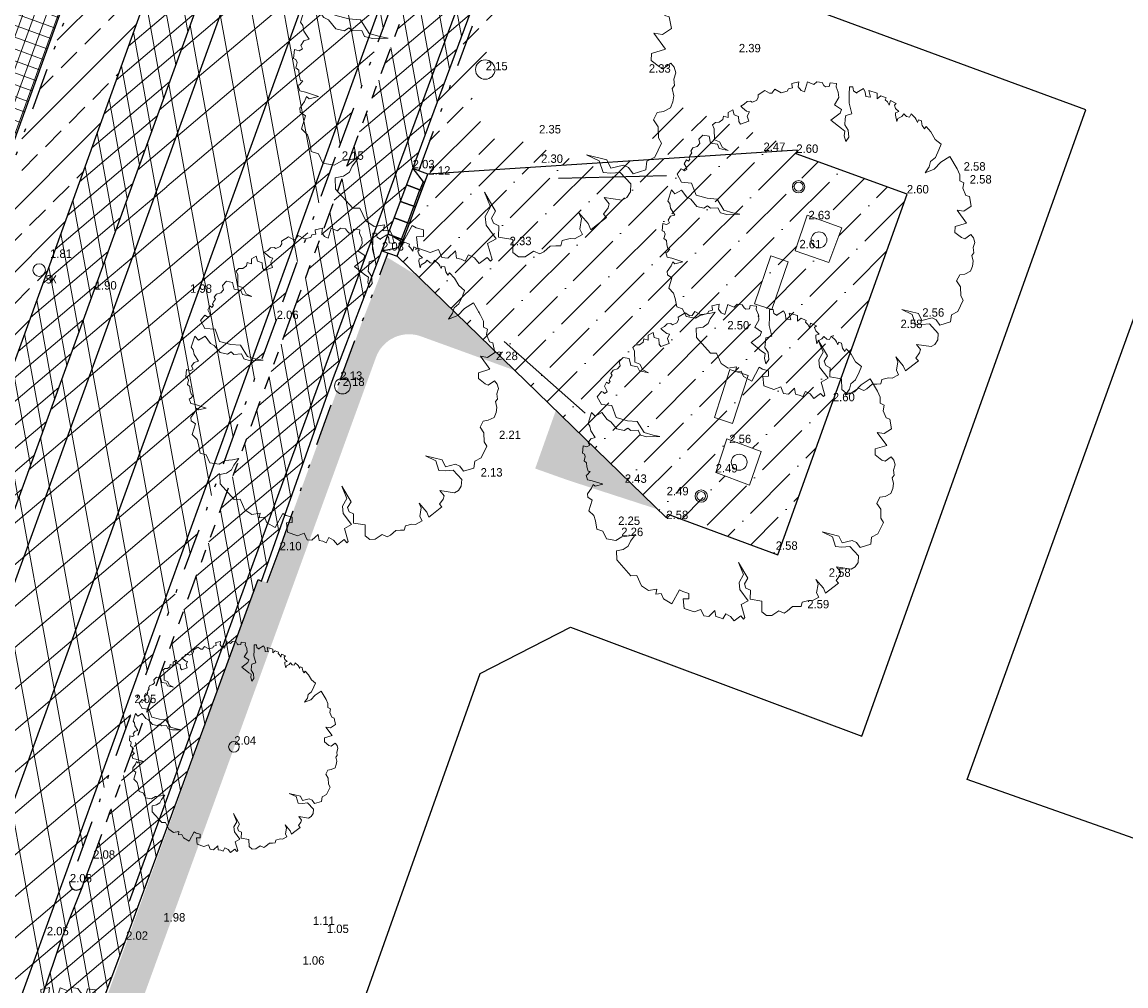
# Model space of a CAD drawing. Header units: metres. Extents: x 136326 to 137932, y 453212 to 454725.
# Tile 38 of 92: x 136554 to 136585, y 453768 to 453795. Entities that reach past the tile are written whole.
import ezdxf

# ---------------------------------------------------------------- set-up
doc = ezdxf.new("R2010")
doc.units = ezdxf.units.M
for name, pattern in [('DIVIDE__G5', [3.75, 1.5, -0.75, 0, -0.75, 0, -0.75]), ('PHANTOM__G5', [5.25, 1.5, -0.75, 0.75, -0.75, 0.75, -0.75]), ('VH-GAZONBAND_100X200', [9.5, 7.5, -2])]:
    doc.linetypes.add(name, pattern=pattern)
doc.layers.add('-DR-alg-hulplijnen', color=210, linetype='Continuous', plot=False)
doc.layers.add('-DR-alg-hulplijnen hartlijn asfalt nieuwe fietsstraat', color=7, linetype='Continuous', true_color=0xad72b6, plot=False)
doc.layers.add('-DR-alg-hulplijnen kantverharding asfalt nieuwe fietsstraat', color=7, linetype='Continuous', true_color=0xff9429, plot=False)
for name, color, linetype in [('-DR-alg-projectgrens 1-200', 3, 'PROJECTGRENS_1-200'), ('-DR-bs-txt-hoogtemaat', 253, 'Continuous'), ('-DR-v-inr-fietsenrekken', 2, 'FENCELINE2'), ('-DR-v-vh-band 18-20x25', 5, 'DIVIDE__G5'), ('-DR-v-vh-band achterkant band', 1, 'Continuous'), ('-DR-v-vh-band inritband 450x150x500mm', 2, 'Continuous'), ('-DR-v-vh-band RWS', 5, 'PHANTOM__G5'), ('-DR-v-vh-kantverharding asfalt fietspad', 2, 'Continuous'), ('-DR-v-vh-kantverharding asfalt rijbaan', 4, 'Continuous'), ('-DR-v-vh-scheiding verhardingen', 1, 'Continuous')]:
    doc.layers.add(name, color=color, linetype=linetype)
for name, color, linetype, lineweight in [('-DR-bs-boom', 253, 'Continuous', 13), ('-DR-v-maaien en frezen terrein', 82, 'Continuous', 9), ('-DR-v-vh-arc-asfalt opbreken', 252, 'Continuous', 9), ('-DR-v-vh-arc-bss grijs keiformaat', 252, 'Continuous', 9), ('-DR-v-vh-arc-bss grijs waalformaat', 252, 'Continuous', 9), ('-DR-v-vh-arc-tegels', 252, 'Continuous', 9), ('B-WE-VH-KANTOPSLUITING_GAZONBAND_100X200-G', 3, 'VH-GAZONBAND_100X200', 13)]:
    doc.layers.add(name, color=color, linetype=linetype, lineweight=lineweight)
for name, color, linetype, lineweight, true_color in [('-DR-v-vh-arc-asfalt fietspad', 7, 'Continuous', 9, 0xdfbfc7), ('B-ME-IE-MEUBILAIR_AFVALBAK-S', 1, 'Continuous', 0, 0xff0000), ('B-ME-IE-MEUBILAIR_STRAATKOLK-S', 1, 'Continuous', 0, 0xff0000), ('B-ME-IE-MEUBILAIR_WEGMEUBILAIR_ZITBANK-G', 7, 'Continuous', 0, 0xcc6666)]:
    doc.layers.add(name, color=color, linetype=linetype, lineweight=lineweight, true_color=true_color)
doc.styles.add('18_100', font='romans', dxfattribs={"width": 0.8, "height": 0.18})
doc.styles.add('18_200', font='romans', dxfattribs={"width": 0.8, "height": 0.36})
doc.styles.add('Drong', font='txt', dxfattribs={"height": 1.8})
doc.linetypes.add('FENCELINE2', pattern='A,6.35,-2.54,[132,ltypeshp.shx,S=2.54,R=0,X=-2.54,Y=0],-2.54,25.4', length=36.83)
doc.linetypes.add('PROJECTGRENS_1-200', pattern='A,0.32,-0.13,[133,ltypeshp.shx,S=0.13,R=0,X=-0.13,Y=0],-0.13,1.27', length=1.85)
pattern_1 = [(220.33563, (136419.718, 453326.2367), (0.5825375, -0.6860394), []), (280.33563, (136419.718, 453326.2367), (0.8853963, 0.1614725), [])]
pattern_2 = [(220.33562535, (0, 0), (0.3301045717, -0.388755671), []), (280.33562535, (0, 0), (0.5017245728, 0.0915011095), [])]

# ---------------------------------------------------------------- blocks, each defined once
blk = doc.blocks.new('*U47')
for points in [[(-0.175, -0.468), (0.255, -0.629), (0.43, -0.161), (0, 0)], [(0, 0), (0.295, -0.377), (0.208, -0.611)], [(-0.35, -0.937), (0.08, -1.097), (0.255, -0.629), (-0.175, -0.468)], [(0.033, -1.08), (0.208, -0.611)], [(-0.525, -1.405), (-0.095, -1.566), (0.08, -1.097), (-0.35, -0.937)], [(-0.142, -1.548), (0.033, -1.08)], [(-0.7, -1.873), (-0.27, -2.034), (-0.095, -1.566), (-0.525, -1.405)], [(-0.317, -2.017), (-0.142, -1.548)], [(-0.875, -2.342), (-0.446, -2.502), (-0.27, -2.034), (-0.7, -1.873)], [(-0.875, -2.342), (-0.405, -2.251), (-0.317, -2.017)]]:
    blk.add_lwpolyline(points)
blk = doc.blocks.new('STRAATKOLK')
blk.add_ellipse((0, 0), major_axis=(-0.127, 0.127), ratio=1, start_param=3.926991, end_param=10.210176)
at = {"style": '18_100', "width": 0.8}
blk.add_text('SK', height=0.216, dxfattribs=at).set_placement((0.193, -0.375))
at = {"style": '18_200', "width": 0.8}
blk.add_attdef('HOOGTE', (0.29, 0.211), '', height=0.25, dxfattribs=at)
blk = doc.blocks.new('afvalbak')
for radius in [0.175, 0.125]:
    blk.add_circle((0, 0), radius)
at = {"style": '18_200', "width": 0.8}
blk.add_attdef('HOOGTE', (0.236, 0.194), '', height=0.25, dxfattribs=at)
blk = doc.blocks.new('Boom bestaand 1')
blk.add_lwpolyline([(-0.0612, 0.3923), (-0.0736, 0.4117), (-0.087, 0.4225), (-0.0926, 0.4415), (-0.1106, 0.4615), (-0.1242, 0.4751), (-0.1453, 0.464), (-0.1728, 0.4611), (-0.1945, 0.4533), (-0.1892, 0.4456), (-0.2017, 0.4432), (-0.2068, 0.4444), (-0.2172, 0.4471), (-0.2235, 0.4396), (-0.2169, 0.4339), (-0.2271, 0.4339), (-0.2331, 0.433), (-0.2499, 0.4257), (-0.2427, 0.4167), (-0.2476, 0.4092), (-0.2589, 0.4043), (-0.2544, 0.3953), (-0.2533, 0.3814), (-0.2458, 0.3746), (-0.266, 0.3788), (-0.2728, 0.3822), (-0.2717, 0.3934), (-0.2848, 0.3874), (-0.2965, 0.3882), (-0.2987, 0.3953), (-0.3145, 0.3822), (-0.3029, 0.3735), (-0.3141, 0.372), (-0.3232, 0.3686), (-0.3277, 0.3731), (-0.3404, 0.3607), (-0.3359, 0.3465), (-0.3526, 0.3537), (-0.3703, 0.3325), (-0.3491, 0.329), (-0.3569, 0.3156), (-0.371, 0.3198), (-0.3837, 0.3191), (-0.3802, 0.2951), (-0.3781, 0.2944), (-0.3887, 0.2873), (-0.4014, 0.2902), (-0.4056, 0.2803), (-0.3837, 0.2704), (-0.359, 0.2591), (-0.3251, 0.2535), (-0.3272, 0.2337), (-0.318, 0.228), (-0.3011, 0.2189), (-0.282, 0.2224), (-0.2608, 0.2153), (-0.2523, 0.2012), (-0.27, 0.204), (-0.2834, 0.2118), (-0.2947, 0.2047), (-0.3322, 0.185), (-0.3413, 0.2203), (-0.3505, 0.2287), (-0.3724, 0.2146), (-0.388, 0.2358), (-0.4042, 0.2415), (-0.4226, 0.2415), (-0.4315, 0.2467), (-0.4416, 0.2292), (-0.4325, 0.2224), (-0.436, 0.2111), (-0.4423, 0.2083), (-0.453, 0.2067), (-0.4613, 0.1921), (-0.4572, 0.18), (-0.4671, 0.1702), (-0.4727, 0.1652), (-0.4473, 0.144), (-0.4565, 0.1356), (-0.4706, 0.132), (-0.484, 0.1398), (-0.4883, 0.1172), (-0.4847, 0.1158), (-0.4748, 0.1137), (-0.477, 0.101), (-0.4713, 0.0946), (-0.4748, 0.0748), (-0.4932, 0.0607), (-0.4854, 0.0473), (-0.4875, 0.0402), (-0.5017, 0.0304), (-0.4974, 0.0049), (-0.4897, 0.0021), (-0.4832, -0.006), (-0.4832, -0.0211), (-0.4886, -0.0247), (-0.4921, -0.0353), (-0.4877, -0.0469), (-0.4868, -0.0593), (-0.4797, -0.0567), (-0.4646, -0.0487), (-0.4592, -0.0416), (-0.4495, -0.0531), (-0.4326, -0.0549), (-0.4342, -0.0824), (-0.4439, -0.0844), (-0.4591, -0.0789), (-0.4694, -0.0898), (-0.4853, -0.0874), (-0.4835, -0.1044), (-0.469, -0.1108), (-0.4787, -0.1222), (-0.4698, -0.128), (-0.4666, -0.142), (-0.4712, -0.1535), (-0.4673, -0.1649), (-0.4544, -0.1649), (-0.422, -0.1781), (-0.41, -0.1658), (-0.3893, -0.1644), (-0.3736, -0.1512), (-0.391, -0.1753), (-0.4052, -0.1753), (-0.417, -0.1934), (-0.4393, -0.1893), (-0.4502, -0.206), (-0.443, -0.2225), (-0.4293, -0.2254), (-0.424, -0.2366), (-0.4254, -0.251), (-0.4188, -0.2613), (-0.4123, -0.2603), (-0.4066, -0.2696), (-0.4013, -0.2747), (-0.3966, -0.2735), (-0.3925, -0.2806), (-0.3993, -0.2847), (-0.3905, -0.2962), (-0.3764, -0.2947), (-0.3703, -0.2952), (-0.369, -0.3047), (-0.3739, -0.3072), (-0.379, -0.3111), (-0.3686, -0.3301), (-0.3402, -0.3274), (-0.325, -0.2991), (-0.284, -0.3012), (-0.2611, -0.2728), (-0.2463, -0.245), (-0.2054, -0.239), (-0.1868, -0.2166), (-0.1743, -0.1981), (-0.1896, -0.2363), (-0.2027, -0.2526), (-0.2201, -0.2532), (-0.2283, -0.2756), (-0.2392, -0.281), (-0.237, -0.2947), (-0.2507, -0.3132), (-0.2791, -0.3219), (-0.2898, -0.3304), (-0.3173, -0.3368), (-0.3146, -0.3612), (-0.3304, -0.3661), (-0.3025, -0.3907), (-0.2927, -0.3885), (-0.278, -0.3918), (-0.2529, -0.3874), (-0.2548, -0.4016), (-0.2471, -0.4137), (-0.2373, -0.413), (-0.2359, -0.4235), (-0.244, -0.4329), (-0.2234, -0.4441), (-0.2184, -0.4397), (-0.2103, -0.44), (-0.1991, -0.4488), (-0.19, -0.4441), (-0.1778, -0.4485), (-0.164, -0.4505), (-0.1606, -0.4451), (-0.1549, -0.4573), (-0.1555, -0.4613), (-0.14, -0.4627), (-0.1312, -0.4505), (-0.1096, -0.4259), (-0.1073, -0.4238), (-0.1116, -0.4488), (-0.1194, -0.4525), (-0.1103, -0.462), (-0.0992, -0.4807), (-0.089, -0.4841), (-0.0747, -0.4752), (-0.0482, -0.4977), (-0.0278, -0.4895), (-0.0108, -0.4916), (0.0157, -0.4977), (0.0286, -0.4827), (0.0558, -0.482), (0.072, -0.457), (0.069, -0.4349), (0.0757, -0.4119), (0.0796, -0.3924), (0.0927, -0.4156), (0.1039, -0.4278), (0.1075, -0.4466), (0.1025, -0.468), (0.1299, -0.4785), (0.1933, -0.4575), (0.2001, -0.44), (0.2363, -0.4392), (0.2587, -0.4253), (0.2652, -0.3991), (0.2784, -0.4081), (0.2832, -0.3913), (0.3018, -0.3913), (0.3264, -0.3733), (0.2952, -0.3338), (0.3048, -0.3266), (0.3174, -0.3112), (0.333, -0.3182), (0.3264, -0.335), (0.3552, -0.3436), (0.3781, -0.3189), (0.3793, -0.296), (0.4017, -0.296), (0.4096, -0.2826), (0.4002, -0.2572), (0.4186, -0.2622), (0.4261, -0.2522), (0.4345, -0.2443), (0.4231, -0.2298), (0.4365, -0.2194), (0.4544, -0.2139), (0.448, -0.1886), (0.4609, -0.1841), (0.4584, -0.1786), (0.4161, -0.1731), (0.4136, -0.1478), (0.3708, -0.1582), (0.3489, -0.1512), (0.3315, -0.1289), (0.2902, -0.1279), (0.3474, -0.1209), (0.3593, -0.1378), (0.3737, -0.1384), (0.3856, -0.1284), (0.4119, -0.1403), (0.4319, -0.109), (0.4632, -0.1221), (0.4795, -0.1133), (0.4858, -0.0977), (0.4808, -0.0718), (0.4943, -0.0594), (0.4931, -0.0482), (0.4862, -0.0269), (0.4918, -0.0131), (0.4962, -0.0015), (0.4851, 0.0073), (0.4884, 0.0283), (0.494, 0.0383), (0.4918, 0.0615), (0.4763, 0.0609), (0.4531, 0.0758), (0.4365, 0.0758), (0.4719, 0.0863), (0.489, 0.0863), (0.4862, 0.0979), (0.4761, 0.1368), (0.4651, 0.1329), (0.455, 0.15), (0.4464, 0.1571), (0.4261, 0.1516), (0.4511, 0.1914), (0.4495, 0.2054), (0.4402, 0.2194), (0.4215, 0.2288), (0.3832, 0.2155), (0.3754, 0.1921), (0.3661, 0.1742), (0.3341, 0.1773), (0.3068, 0.1532), (0.3395, 0.1968), (0.3637, 0.1976), (0.3692, 0.2304), (0.3801, 0.2397), (0.3996, 0.2444), (0.4034, 0.279), (0.3842, 0.2903), (0.3824, 0.313), (0.3563, 0.3433), (0.3406, 0.3414), (0.3141, 0.3521), (0.2925, 0.3482), (0.2787, 0.3649), (0.2826, 0.3806), (0.2817, 0.4012), (0.2696, 0.4131), (0.256, 0.4212), (0.2376, 0.4248), (0.2327, 0.4339), (0.2168, 0.4384), (0.2036, 0.45), (0.1887, 0.4518), (0.1757, 0.4483), (0.1806, 0.4248), (0.1727, 0.4169), (0.1492, 0.4041), (0.1325, 0.412), (0.1367, 0.4496), (0.0873, 0.4385), (0.0991, 0.4571), (0.0942, 0.4846), (0.0638, 0.4915), (0.0559, 0.4826), (0.0314, 0.4826), (0.0166, 0.4925), (0.0058, 0.4836), (-0.0114, 0.491), (-0.0324, 0.4905), (-0.0772, 0.485), (-0.0717, 0.4517), (-0.0599, 0.4236), (-0.0612, 0.3923)])
blk.add_circle((0, 0), 0.0251)

msp = doc.modelspace()

# ---------------------------------------------------------------- hatches: boundary and pattern name
at = {"layer": '-DR-v-maaien en frezen terrein'}
h = msp.add_hatch(dxfattribs=at)
h.set_pattern_fill('ANSI33', color=256, scale=0.2)
edge = h.paths.add_edge_path()
edge.add_line((136565.683, 453790.908), (136569.57, 453791.16))
edge.add_line((136569.57, 453791.16), (136567.039, 453792.079))
edge.add_arc((136567.38, 453793.019), 1, 160.0567, 250.0567, ccw=False)
edge.add_line((136566.44, 453793.36), (136568.072, 453797.859))
edge.add_arc((135150.6, 454312.188), 1507.9, 340.056731, 341.034726)
edge.add_arc((137987.747, 453337.203), 1492.1, 160.09465, 161.034726, ccw=False)
edge.add_line((136584.79, 453845.214), (136593.332, 453868.803))
edge.add_arc((136637.618, 453852.767), 47.1, 156.2806, 160.0947, ccw=False)
edge.add_line((136594.497, 453871.713), (136596.786, 453876.923))
edge.add_arc((136548.354, 453898.203), 52.9, 336.2806, 340.0947)
edge.add_line((136598.094, 453880.192), (136600.005, 453885.405))
edge.add_arc((136621.134, 453871.473), 25.309, 146.6006, 156.311)
edge.add_line((136597.958, 453881.641), (136597.524, 453880.564))
edge.add_line((136597.524, 453880.564), (136597.202, 453880.27))
edge.add_line((136597.202, 453880.27), (136595.027, 453874.574))
edge.add_line((136595.027, 453874.574), (136585.565, 453848.083))
edge.add_line((136585.565, 453848.083), (136581.75, 453837.5))
edge.add_line((136581.75, 453837.5), (136577.146, 453824.865))
edge.add_line((136577.146, 453824.865), (136572.28, 453811.512))
edge.add_line((136572.28, 453811.512), (136567.992, 453799.938))
edge.add_line((136567.992, 453799.938), (136565.19, 453792.382))
edge.add_line((136565.19, 453792.382), (136565.157, 453791.749))
edge.add_line((136565.157, 453791.749), (136564.866, 453790.966))
edge.add_line((136564.866, 453790.966), (136565.683, 453790.908))
h.paths.add_polyline_path([(136571.302, 453791.273), (136575.603, 453791.552), (136575.667, 453791.598), (136571.893, 453792.937)], flags=17)
h = msp.add_hatch(dxfattribs=at)
h.set_pattern_fill('ANSI33', color=256, scale=0.2)
h.paths.add_polyline_path([(136571.667, 453781.326), (136568.768, 453784.139), (136568.181, 453782.486), (136569.123, 453782.151)])
edge = h.paths.add_edge_path()
edge.add_line((136522.071, 453674.012), (136517.505, 453661.195))
edge.add_line((136517.505, 453661.195), (136518.031, 453659.946))
edge.add_line((136518.031, 453659.946), (136546.093, 453737.167))
edge.add_line((136546.093, 453737.167), (136550.167, 453735.709))
edge.add_line((136550.167, 453735.709), (136553.151, 453744.195))
edge.add_line((136553.151, 453744.195), (136549.091, 453745.648))
edge.add_line((136549.091, 453745.648), (136563.643, 453785.652))
edge.add_arc((136564.583, 453785.311), 1, 70.0567, 160.0567, ccw=False)
edge.add_line((136564.924, 453786.251), (136567.589, 453785.284))
edge.add_line((136567.589, 453785.284), (136564.805, 453787.985))
edge.add_line((136564.805, 453787.985), (136563.965, 453788.498))
edge.add_line((136563.965, 453788.498), (136563.246, 453786.659))
edge.add_line((136563.246, 453786.659), (136560.546, 453779.238))
edge.add_line((136560.546, 453779.238), (136560.285, 453779.324))
edge.add_line((136560.285, 453779.324), (136522.071, 453674.012))
at = {"layer": '-DR-v-vh-arc-asfalt fietspad', "transparency": 33554687}
h = msp.add_hatch(dxfattribs=at)
h.set_pattern_fill('AVH-ASFALT', color=256, scale=0.51, angle=90, pattern_type=2)
h.set_pattern_definition(pattern_2)
h.paths.add_polyline_path([(136597.202, 453880.27), (136597.418, 453880.855), (136597.65, 453881.434), (136597.898, 453882.007), (136598.18, 453882.611), (136598.479, 453883.206), (136598.796, 453883.792), (136600.868, 453887.219), (136601.375, 453888.084), (136601.858, 453888.963), (136602.317, 453889.854), (136602.751, 453890.758), (136603.161, 453891.674), (136603.545, 453892.6), (136604.245, 453894.444), (136606.561, 453901.032), (136606.829, 453901.478), (136607.176, 453901.865), (136607.591, 453902.179), (136605.842, 453901.652), (136604.344, 453901.053), (136604.403, 453900.947), (136604.374, 453900.863), (136603.815, 453899.294), (136602.406, 453895.343), (136601.646, 453893.229), (136601.283, 453892.337), (136601.065, 453891.887), (136600.845, 453891.438), (136600.622, 453890.99), (136600.244, 453890.246), (136599.858, 453889.506), (136599.464, 453888.77), (136597.997, 453886.145), (136597.605, 453885.409), (136597.226, 453884.667), (136596.86, 453883.918), (136596.298, 453882.695), (136595.771, 453881.456), (136595.28, 453880.202), (136593.477, 453875.235), (136588.084, 453860.296), (136585.453, 453852.982), (136580.014, 453837.928), (136575.693, 453825.974), (136575.522, 453825.514), (136575.379, 453825.129), (136575.378, 453825.128), (136574.214, 453822.218), (136574.241, 453822.1), (136573.967, 453821.306), (136568.942, 453807.633), (136562.88, 453791.271), (136561.252, 453786.873), (136555.576, 453771.368), (136555.268, 453770.545), (136555.266, 453770.544), (136554.677, 453769.078), (136554.14, 453767.493), (136553.859, 453766.696), (136555.426, 453766.131), (136555.727, 453766.967), (136556.515, 453769.064), (136560.282, 453779.325), (136560.382, 453779.284), (136562.432, 453785.082), (136563.815, 453788.69), (136564.689, 453791.031), (136567.992, 453799.938), (136572.28, 453811.512), (136577.146, 453824.865), (136581.75, 453837.5), (136585.565, 453848.083), (136595.027, 453874.574)])
h = msp.add_hatch(dxfattribs=at)
h.set_pattern_fill('AVH-ASFALT', color=256, scale=0.51, angle=90, pattern_type=2)
h.set_pattern_definition(pattern_2)
h.paths.add_polyline_path([(136566.726, 453822.021), (136566.55, 453821.557), (136562.768, 453811.317), (136560.311, 453804.683), (136559.348, 453802.09), (136558.561, 453799.967), (136558.542, 453799.914), (136558.534, 453799.902), (136554.253, 453788.039), (136550.513, 453777.77), (136550.321, 453777.281), (136549.704, 453775.452), (136549.703, 453775.453), (136548.262, 453771.444), (136546.951, 453767.941), (136546.438, 453766.562), (136546.264, 453766.131), (136545.942, 453765.566), (136545.606, 453765.007), (136545.257, 453764.454), (136544.984, 453764.039), (136544.703, 453763.628), (136544.414, 453763.221), (136543.973, 453762.641), (136544.961, 453761.011), (136545.052, 453761.092), (136545.202, 453761.171), (136546.019, 453762.387), (136546.651, 453763.447), (136547.203, 453764.551), (136547.672, 453765.693), (136549.227, 453770.026), (136555.617, 453787.578), (136560.666, 453801.508), (136564.084, 453810.747), (136567.477, 453819.787), (136568.11, 453821.514)])
at = {"layer": '-DR-v-vh-arc-asfalt opbreken'}
h = msp.add_hatch(dxfattribs=at)
h.set_pattern_fill('AVH-ASFALT_LAAG1-D', color=256, scale=30, angle=90, pattern_type=2)
h.set_pattern_definition(pattern_1)
edge = h.paths.add_edge_path()
edge.add_arc((137987.747, 453337.203), 1499.6, 160.410568, 161.034726)
edge.add_arc((135150.6, 454312.188), 1500.4, 340.056731, 341.034726, ccw=False)
edge.add_line((136561.022, 453800.417), (136546.457, 453760.276))
edge.add_line((136546.457, 453760.276), (136545.875, 453760.487))
edge.add_line((136545.875, 453760.487), (136545.782, 453760.948))
edge.add_line((136545.782, 453760.948), (136545.519, 453761.175))
edge.add_line((136545.519, 453761.175), (136545.207, 453761.178))
edge.add_line((136545.207, 453761.178), (136546.019, 453762.387))
edge.add_line((136546.019, 453762.387), (136546.651, 453763.447))
edge.add_line((136546.651, 453763.447), (136547.203, 453764.551))
edge.add_line((136547.203, 453764.551), (136547.672, 453765.693))
edge.add_line((136547.672, 453765.693), (136549.227, 453770.026))
edge.add_line((136549.227, 453770.026), (136555.617, 453787.578))
edge.add_line((136555.617, 453787.578), (136560.666, 453801.508))
edge.add_line((136560.666, 453801.508), (136564.084, 453810.747))
edge.add_line((136564.084, 453810.747), (136567.477, 453819.787))
edge.add_line((136567.477, 453819.787), (136569.495, 453825.291))
edge.add_line((136569.495, 453825.291), (136573.628, 453836.434))
edge.add_line((136573.628, 453836.434), (136574.945, 453839.985))
h.paths.add_polyline_path([(136593.776, 453894.996), (136596.432, 453902.331), (136595.96, 453902.407), (136595.703, 453901.719), (136594.262, 453897.783), (136593.331, 453895.14)])
edge = h.paths.add_edge_path()
edge.add_arc((136607.926, 453898.239), 6, 149.1702, 160.0947)
edge.add_line((136602.284, 453900.282), (136601.873, 453899.145))
edge.add_line((136601.873, 453899.145), (136601.795, 453899.044))
edge.add_line((136601.795, 453899.044), (136601.412, 453898.377))
edge.add_line((136601.412, 453898.377), (136601.122, 453897.664))
edge.add_line((136601.122, 453897.664), (136600.476, 453895.78))
edge.add_line((136600.476, 453895.78), (136594.903, 453880.348))
edge.add_line((136594.903, 453880.348), (136593.101, 453875.354))
edge.add_line((136593.101, 453875.354), (136587.731, 453860.475))
edge.add_line((136587.731, 453860.475), (136584.988, 453852.88))
edge.add_line((136584.988, 453852.88), (136579.627, 453838.008))
edge.add_line((136579.627, 453838.008), (136578.831, 453835.903))
edge.add_line((136578.831, 453835.903), (136578.048, 453833.794))
edge.add_line((136578.048, 453833.794), (136577.277, 453831.68))
edge.add_line((136577.277, 453831.68), (136576.517, 453829.562))
edge.add_line((136576.517, 453829.562), (136575.771, 453827.44))
edge.add_line((136575.771, 453827.44), (136575.036, 453825.313))
edge.add_line((136575.036, 453825.313), (136575.035, 453825.124))
edge.add_line((136575.035, 453825.124), (136575.353, 453825.066))
edge.add_line((136575.353, 453825.066), (136574.228, 453822.252))
edge.add_line((136574.228, 453822.252), (136573.915, 453822.343))
edge.add_line((136573.915, 453822.343), (136568.562, 453807.75))
edge.add_line((136568.562, 453807.75), (136562.485, 453791.356))
edge.add_line((136562.485, 453791.356), (136560.806, 453786.739))
edge.add_line((136560.806, 453786.739), (136556.643, 453775.432))
edge.add_line((136556.643, 453775.432), (136554.915, 453770.698))
edge.add_line((136554.915, 453770.698), (136554.919, 453770.519))
edge.add_line((136554.919, 453770.519), (136555.232, 453770.458))
edge.add_line((136555.232, 453770.458), (136554.677, 453769.078))
edge.add_line((136554.677, 453769.078), (136554.191, 453767.645))
edge.add_line((136554.191, 453767.645), (136553.827, 453767.752))
edge.add_line((136553.827, 453767.752), (136550.654, 453758.987))
edge.add_line((136550.654, 453758.987), (136550.579, 453758.781))
edge.add_line((136550.579, 453758.781), (136548.431, 453759.56))
edge.add_line((136548.431, 453759.56), (136554.723, 453776.902))
edge.add_line((136554.723, 453776.902), (136552.743, 453777.6))
edge.add_line((136552.743, 453777.6), (136557.458, 453790.594))
edge.add_line((136557.458, 453790.594), (136559.435, 453789.886))
edge.add_line((136559.435, 453789.886), (136562.996, 453799.701))
edge.add_arc((135150.6, 454312.188), 1502.5, 340.056731, 341.034726)
edge.add_arc((138094.038, 453300.187), 1610.051, 159.918131, 161.018297, ccw=False)
edge.add_line((136581.873, 453853.019), (136579.893, 453853.717))
edge.add_line((136579.893, 453853.717), (136584.615, 453866.708))
edge.add_line((136584.615, 453866.708), (136586.576, 453866.011))
edge.add_line((136586.576, 453866.011), (136599.548, 453901.832))
edge.add_line((136599.548, 453901.832), (136602.774, 453901.314))
h = msp.add_hatch(dxfattribs=at)
h.set_pattern_fill('AVH-ASFALT_LAAG1-D', color=256, scale=30, angle=90, pattern_type=2)
h.set_pattern_definition(pattern_1)
edge = h.paths.add_edge_path()
edge.add_line((136581.873, 453853.019), (136579.962, 453853.692))
edge.add_line((136579.962, 453853.692), (136579.413, 453852.166))
edge.add_line((136579.413, 453852.166), (136577.062, 453845.696))
edge.add_line((136577.062, 453845.696), (136574.945, 453839.985))
edge.add_arc((137987.747, 453337.203), 1499.6, 160.410568, 161.034726)
edge.add_arc((135150.6, 454312.188), 1500.4, 340.056731, 341.034726, ccw=False)
edge.add_line((136561.022, 453800.417), (136557.458, 453790.597))
edge.add_line((136557.458, 453790.597), (136559.435, 453789.886))
edge.add_line((136559.435, 453789.886), (136562.996, 453799.701))
edge.add_arc((135150.6, 454312.188), 1502.5, 340.056731, 341.034726)
edge.add_arc((137987.747, 453337.203), 1497.5, 160.09465, 161.034726, ccw=False)
edge.add_line((136579.713, 453847.052), (136581.873, 453853.019))
h.paths.add_polyline_path([(136599.147, 453900.722), (136596.232, 453901.777), (136593.776, 453894.996), (136594.734, 453894.686), (136592.241, 453887.706), (136586.59, 453872.016), (136584.656, 453866.693), (136586.576, 453866.005)])
h = msp.add_hatch(dxfattribs=at)
h.set_pattern_fill('AVH-ASFALT_LAAG1-D', color=256, scale=30, angle=90, pattern_type=2)
h.set_pattern_definition(pattern_1)
h.paths.add_polyline_path([(136479.605, 453576.034), (136481.579, 453575.318), (136488.737, 453595.047), (136486.757, 453595.745)])
h.paths.add_polyline_path([(136533.738, 453719.066), (136531.761, 453719.774), (136523.129, 453695.985), (136525.106, 453695.276)])
h.paths.add_polyline_path([(136541.218, 453745.837), (136543.192, 453745.122), (136554.723, 453776.902), (136552.743, 453777.6)])
h.paths.add_polyline_path([(136541.828, 453741.361), (136539.854, 453742.076), (136534.569, 453727.515), (136536.546, 453726.807)])
at = {"layer": '-DR-v-vh-arc-bss grijs keiformaat'}
h = msp.add_hatch(dxfattribs=at)
h.set_pattern_fill('ANSI33', color=256, scale=0.2)
h.paths.add_polyline_path([(136548.956, 453779.195), (136548.925, 453779.134), (136548.911, 453779.067), (136548.914, 453778.998), (136548.935, 453778.933), (136548.967, 453778.88), (136549.01, 453778.837), (136549.063, 453778.804), (136549.121, 453778.784), (136550.204, 453778.403), (136550.288, 453778.364), (136550.364, 453778.31), (136550.429, 453778.244), (136550.48, 453778.166), (136550.519, 453778.072), (136550.537, 453777.971), (136550.535, 453777.869), (136550.513, 453777.77), (136554.253, 453788.039), (136558.534, 453799.902), (136558.476, 453799.81), (136558.4, 453799.731), (136558.31, 453799.669), (136558.187, 453799.633), (136558.059, 453799.628), (136557.933, 453799.653), (136556.81, 453800.052), (136556.753, 453800.073), (136556.693, 453800.08), (136556.633, 453800.074), (136556.576, 453800.054), (136556.526, 453800.023), (136556.483, 453799.981), (136556.451, 453799.931), (136556.431, 453799.875), (136552.349, 453788.536)])
at = {"layer": '-DR-v-vh-arc-bss grijs waalformaat'}
h = msp.add_hatch(dxfattribs=at)
h.set_pattern_fill('ANSI36', color=256, scale=0.2)
h.paths.add_polyline_path([(136578.78, 453790.3), (136575.62, 453791.452), (136575.657, 453791.556), (136565.119, 453790.871), (136564.944, 453790.403), (136564.769, 453789.935), (136564.594, 453789.466), (136564.419, 453788.998), (136564.244, 453788.53), (136571.921, 453781.08), (136571.96, 453781.19), (136575.09, 453780.03)])
h.paths.add_polyline_path([(136575.592, 453788.681), (136575.932, 453789.704), (136576.914, 453789.338), (136576.551, 453788.356)], flags=16)
h.paths.add_polyline_path([(136573.645, 453783.333), (136574.623, 453782.974), (136574.286, 453782.009), (136573.323, 453782.371)], flags=16)
at = {"layer": '-DR-v-vh-arc-tegels'}
h = msp.add_hatch(dxfattribs=at)
h.set_pattern_fill('ANSI37', color=256, scale=0.1, angle=295.01)
h.paths.add_polyline_path([(136546.38, 453780.06), (136543.536, 453781.378), (136542.256, 453778.656), (136542.96, 453778.327), (136544.332, 453777.682), (136543.772, 453776.521), (136543.746, 453776.451), (136543.73, 453776.378), (136543.726, 453776.303), (136543.735, 453776.214), (136543.76, 453776.128), (136543.8, 453776.048), (136543.832, 453776.003), (136543.869, 453775.962), (136543.911, 453775.926), (136543.953, 453775.899), (136543.997, 453775.876), (136544.044, 453775.859), (136544.498, 453775.696), (136547.462, 453775.667), (136547.794, 453776.545), (136548.603, 453778.773), (136552.181, 453788.656), (136556.418, 453800.371), (136556.433, 453800.424), (136555.609, 453800.732), (136554.595, 453801.088), (136554.252, 453801.208), (136553.548, 453799.347)])

# ---------------------------------------------------------------- linework, layer by layer
at = {"layer": '-DR-alg-hulplijnen', "flags": 128}
msp.add_lwpolyline([(136564.244, 453788.53), (136565.119, 453790.871)], dxfattribs=at)
at = {"layer": '-DR-alg-hulplijnen hartlijn asfalt nieuwe fietsstraat'}
msp.add_lwpolyline([(136781.314, 454424.963), (136757.272, 454348.827, -0.010389), (136697.245, 454171.637), (136619.145, 453955.95), (136588.279, 453870.709), (136579.713, 453847.052, 0.004102), (136571.537, 453823.883, -0.004267), (136562.996, 453799.701), (136431.623, 453437.641, 0.002152), (136391.004, 453324.177), (136379.088, 453290.434), (136365.735, 453256.179), (136360.793, 453242.184)], format="xyb", dxfattribs=at)
at = {"layer": '-DR-alg-hulplijnen kantverharding asfalt nieuwe fietsstraat'}
for points in [[(136569.551, 453824.565, -0.004267), (136561.022, 453800.417), (136429.649, 453438.357, 0.002152), (136389.024, 453324.877), (136377.119, 453291.165), (136363.767, 453256.91), (136358.813, 453242.883)], [(136573.523, 453823.2, -0.004267), (136564.97, 453798.984), (136433.597, 453436.925, 0.002152), (136392.984, 453323.478), (136381.057, 453289.703), (136367.704, 453255.448), (136362.773, 453241.485)]]:
    msp.add_lwpolyline(points, format="xyb", dxfattribs=at)
at = {"layer": '-DR-alg-projectgrens 1-200', "flags": 128}
msp.add_lwpolyline([(136672.431, 453896.561), (136667.194, 453897.489), (136645.076, 453905.171), (136624.477, 453912.593), (136625.184, 453914.831), (136624.39, 453916.757), (136621.163, 453919.31), (136624.07, 453927.399), (136623.281, 453929.136), (136623.21, 453929.192), (136624.085, 453931.643), (136629.304, 453946.51), (136630.541, 453950.147), (136638.492, 453971.96), (136644.073, 453987.263), (136644.824, 453989.705), (136651.204, 454007.423), (136658.506, 454027.642), (136665.47, 454047.006), (136669.496, 454058.357), (136675.354, 454074.419), (136676.258, 454077.094), (136678.747, 454083.756), (136682.526, 454094.171), (136686.101, 454103.639), (136687.039, 454106.475), (136697.795, 454137.242), (136697.717, 454137.253), (136705.555, 454159.78), (136713.078, 454181.729), (136719.605, 454200.719), (136727.498, 454223.752), (136730.581, 454232.718), (136734.46, 454243.959), (136738.033, 454254.306), (136742.183, 454266.266), (136750.568, 454290.842), (136760.393, 454319.456), (136770.666, 454349.328), (136772.713, 454355.238), (136774.612, 454360.473), (136776.998, 454367), (136784.306, 454387.208), (136790.339, 454404.083), (136797.311, 454423.36), (136807.058, 454450.093), (136800.646, 454453.198), (136785.078, 454462.694), (136769.745, 454470.235), (136763.463, 454464.393), (136767.222, 454456.488), (136768.447, 454452.902), (136769.612, 454448.539), (136767.19, 454443.604), (136763.98, 454431.785), (136763.498, 454430.807), (136764.785, 454430.222), (136759.65, 454419.865), (136760.207, 454419.614), (136758.305, 454415.755), (136757.433, 454413.928), (136755.514, 454410.037), (136754.993, 454410.292), (136749.872, 454399.962), (136748.616, 454400.585), (136748.548, 454400.448), (136744.287, 454402.547), (136738.76, 454389.718), (136744.829, 454387.062), (136753.517, 454383.259), (136750.445, 454376.232), (136747.3, 454368.999), (136747.702, 454368.821), (136745.421, 454363.658), (136743.771, 454359.882), (136741.474, 454354.715), (136741.107, 454354.878), (136737.945, 454347.853), (136734.86, 454340.776), (136727.193, 454344.181), (136720.397, 454330.285), (136716.705, 454321.73), (136725.346, 454317.886), (136722.199, 454310.807), (136718.145, 454301.488), (136714.131, 454292.713), (136709.748, 454294.641), (136707.09, 454288.607), (136709.573, 454287.506), (136709.53, 454287.41), (136709.617, 454287.371), (136709.424, 454286.945), (136712.118, 454285.768), (136724.405, 454280.406), (136724.395, 454280.372), (136724.56, 454280.301), (136719.327, 454264.621), (136718.554, 454264.279), (136712.149, 454267.043), (136705.337, 454251.495), (136713.155, 454248.122), (136713.63, 454247.107), (136703.363, 454216.017), (136702.53, 454215.665), (136698.406, 454217.526), (136692.762, 454204.705), (136698.169, 454202.287), (136696.085, 454197.547), (136697.116, 454197.066), (136693.34, 454185.771), (136691.21, 454179.799), (136691.154, 454179.818), (136689.257, 454174.47), (136688.677, 454172.922), (136686.645, 454167.859), (136686.793, 454167.806), (136683.499, 454158.729), (136679.62, 454148.161), (136677.544, 454142.392), (136675.601, 454137.021), (136671.76, 454126.401), (136667.085, 454113.483), (136666.31, 454113.053), (136658.978, 454114.558), (136655.858, 454098.89), (136661.092, 454097.825), (136661.269, 454097.519), (136621.35, 453987.863), (136615.212, 453990.581), (136612.094, 453983.671), (136608.8, 453985.139), (136606.115, 453979.27), (136610.368, 453977.386), (136616.099, 453974.911), (136616.418, 453974.217), (136608.394, 453952.136), (136599.91, 453929.479), (136596.333, 453930.847), (136596.703, 453931.801), (136592.691, 453933.357), (136592.582, 453933.111), (136587.167, 453935.208), (136587.113, 453935.101), (136586.908, 453935.2), (136584.73, 453936.252), (136573.42, 453911.897), (136576.906, 453910.227), (136577.755, 453910.817), (136581.71, 453908.923), (136581.78, 453907.891), (136588.355, 453904.743), (136581.357, 453890.288), (136584.408, 453889.218), (136581.92, 453882.301), (136582.601, 453881.581), (136581.142, 453877.478), (136580.13, 453877.281), (136578.301, 453872.104), (136578.986, 453871.382), (136577.526, 453867.309), (136576.539, 453867.19), (136574.654, 453861.99), (136575.357, 453861.219), (136573.859, 453857.098), (136572.823, 453856.858), (136568.249, 453844.056), (136569.051, 453843.723), (136568.246, 453841.986), (136569.916, 453841.29), (136566.692, 453833.862), (136560.757, 453836.486), (136555.193, 453823.556), (136563.207, 453820.33), (136562.244, 453817.938), (136562.059, 453818.012), (136558.019, 453808.014), (136558.218, 453807.935), (136557.146, 453805.252), (136555.477, 453804.556), (136553.671, 453802.5), (136552.612, 453799.698), (136545.82, 453781.422), (136541.647, 453783.356), (136534.75, 453768.68), (136539.525, 453766.451), (136534.814, 453753.868), (136534.789, 453753.879), (136534.379, 453752.873), (136534.182, 453752.96), (136532.926, 453749.667), (136533.099, 453749.603), (136532.772, 453748.705), (136532.584, 453748.792), (136530.457, 453743.085), (136530.627, 453743.022), (136516.493, 453704.592), (136514.575, 453699.22), (136492.181, 453636.401), (136492.736, 453636.204), (136489.157, 453626.341), (136485.079, 453628.249), (136478.16, 453613.788), (136483.141, 453611.479), (136461.867, 453552.94), (136457.354, 453554.582), (136454.06, 453545.417), (136458.648, 453543.776), (136443.598, 453501.593), (136437.009, 453503.95), (136431.442, 453488.403), (136437.02, 453486.393), (136418.282, 453434.811), (136419.185, 453434.431), (136413.9, 453419.737), (136407.364, 453401.466), (136407.056, 453400.056), (136406.467, 453398.451), (136401.897, 453385.592), (136396.197, 453388.282), (136390.097, 453375.66), (136397.157, 453372.353), (136391.911, 453357.791), (136390.965, 453355.464), (136388.624, 453350.371), (136384.302, 453352.274), (136382.126, 453347.544), (136391.358, 453344.243), (136383.168, 453321.66), (136379.275, 453323.116), (136369.941, 453296.994), (136366.76, 453298.169), (136365.332, 453294.302), (136367.975, 453293.349), (136367.397, 453291.75), (136367.871, 453291.227), (136363.518, 453279.255), (136362.091, 453275.277), (136356.432, 453259.57), (136355.262, 453256.31), (136348.508, 453237.967), (136370.649, 453230.069), (136374.328, 453240.694), (136372.767, 453241.803), (136382.163, 453267.942), (136384.551, 453274.649), (136388.98, 453286.656), (136392.893, 453297.449), (136398.36, 453312.66), (136406.212, 453334.431), (136411.924, 453350.355), (136415.827, 453361.341), (136419.474, 453371.398), (136422.516, 453379.917), (136425.014, 453387.05), (136430.128, 453401.329), (136433.008, 453409.364), (136437.5, 453421.973), (136444.424, 453441.303), (136447.898, 453451.043), (136454.668, 453469.854), (136458.254, 453479.666), (136467.647, 453501.921), (136478.422, 453531.465), (136485.603, 453551.259), (136497.269, 453583.741), (136504.565, 453604), (136511.581, 453623.496), (136513.58, 453629.053), (136518.673, 453642.888), (136519.015, 453643.404), (136522.68, 453653.62), (136522.664, 453653.957), (136523.62, 453656.594), (136528.73, 453670.926), (136534.757, 453688.003), (136543.62, 453712.768), (136551.352, 453734.38), (136563.425, 453767.68), (136566.609, 453776.654), (136569.182, 453777.966), (136577.487, 453774.867), (136583.873, 453792.703), (136575.924, 453795.622), (136575.205, 453797.155), (136576.997, 453801.811), (136581.956, 453815.424), (136586.269, 453827.274), (136591.149, 453840.672), (136596.411, 453855.14), (136603.758, 453874.947), (136606.204, 453881.939), (136608.18, 453887.612), (136608.471, 453887.616), (136610.071, 453888.673), (136612.877, 453896.334), (136616.917, 453896.194), (136618.846, 453897.187), (136619.756, 453899.432), (136644.445, 453890.648), (136649.466, 453889.41), (136663.041, 453887.011), (136671.45, 453886.364), (136675.948, 453886.023), (136676.722, 453896.236)], close=True, dxfattribs=at)
msp.add_lwpolyline([(136628.964, 453805.18), (136623.241, 453790.747), (136619.302, 453783.02), (136614.822, 453771.717), (136607.897, 453774.462, -0.122712), (136597.081, 453775.637), (136593.3, 453777.027), (136590.789, 453769.998), (136580.487, 453773.627), (136586.986, 453791.602), (136604.198, 453785.273, 0.305445), (136615.244, 453791.841), (136616.513, 453795.037), (136621.526, 453808.25)], format="xyb", close=True, dxfattribs=at)
at = {"layer": '-DR-v-inr-fietsenrekken', "ltscale": 0.04}
for p, q in [((136571.92, 453790.818), (136568.84, 453790.742)), ((136567.295, 453786.101), (136569.608, 453784.063))]:
    msp.add_line(p, q, dxfattribs=at)
at = {"layer": '-DR-v-vh-band 18-20x25', "ltscale": 0.8}
for points in [[(136573.852, 453822.171), (136568.562, 453807.75), (136562.485, 453791.356), (136560.806, 453786.739), (136556.643, 453775.432), (136554.915, 453770.698), (136554.916, 453770.654), (136554.927, 453770.611), (136554.947, 453770.572), (136554.975, 453770.538), (136555.011, 453770.511), (136555.051, 453770.493), (136555.096, 453770.484), (136555.142, 453770.486), (136555.186, 453770.499), (136555.226, 453770.521), (136555.259, 453770.552), (136555.285, 453770.59), (136555.577, 453771.372)], [(136556.431, 453799.875), (136552.349, 453788.536), (136548.956, 453779.195), (136548.925, 453779.134), (136548.911, 453779.067), (136548.914, 453778.998), (136548.935, 453778.933), (136548.967, 453778.88), (136549.01, 453778.837), (136549.063, 453778.804), (136549.121, 453778.784), (136550.204, 453778.403), (136550.288, 453778.364), (136550.364, 453778.31), (136550.429, 453778.244), (136550.48, 453778.166), (136550.519, 453778.072), (136550.537, 453777.971), (136550.535, 453777.869), (136550.513, 453777.77), (136550.321, 453777.281), (136549.724, 453775.511), (136549.703, 453775.453)], [(136564.866, 453790.966), (136568.156, 453799.826)], [(136560.546, 453779.238), (136560.882, 453780.155), (136562.62, 453785.007), (136563.991, 453788.624)]]:
    msp.add_lwpolyline(points, dxfattribs=at)
at = {"layer": '-DR-v-vh-band achterkant band', "extrusion": (0.075091, -0.027768, 0.99679), "elevation": -2343.965}
msp.add_lwpolyline([(472965.475, 29210.322), (472982.781, 29210.368), (472987.466, 29210.385), (473004.968, 29210.376), (473020.328, 29210.41)], dxfattribs=at)
at = {"layer": '-DR-v-vh-band RWS', "ltscale": 0.5}
msp.add_lwpolyline([(136555.577, 453771.372), (136561.252, 453786.873), (136562.88, 453791.271), (136568.942, 453807.633), (136573.967, 453821.305)], dxfattribs=at)
at = {"layer": '-DR-v-vh-kantverharding asfalt fietspad'}
for points in [[(136592.957, 453894.109), (136593.331, 453895.14), (136594.734, 453894.686), (136592.241, 453887.706), (136586.59, 453872.016), (136583.172, 453862.607), (136579.413, 453852.166), (136577.062, 453845.696), (136573.628, 453836.434), (136569.495, 453825.291), (136567.477, 453819.787), (136564.084, 453810.747), (136560.666, 453801.508), (136555.617, 453787.578), (136549.227, 453770.026), (136547.672, 453765.693), (136547.203, 453764.551), (136546.651, 453763.447), (136546.019, 453762.387), (136545.192, 453761.157)], [(136517.416, 453660.89), (136517.497, 453661.173), (136523.801, 453678.869), (136530.323, 453696.91), (136535.128, 453709.916), (136539.314, 453721.366), (136543.829, 453734.032), (136546.943, 453742.699), (136550.694, 453753.01), (136555.727, 453766.967), (136556.515, 453769.064), (136560.282, 453779.325), (136560.382, 453779.284), (136562.432, 453785.082), (136563.815, 453788.69), (136563.815, 453788.69), (136564.689, 453791.031), (136567.992, 453799.938), (136572.28, 453811.512), (136577.146, 453824.865)], [(136555.285, 453770.59), (136554.677, 453769.078), (136554.14, 453767.493)]]:
    msp.add_lwpolyline(points, dxfattribs=at)
at = {"layer": '-DR-v-vh-kantverharding asfalt rijbaan'}
msp.add_lwpolyline([(136558.534, 453799.902), (136554.253, 453788.039), (136550.513, 453777.77)], dxfattribs=at)
at = {"layer": '-DR-v-vh-scheiding verhardingen'}
for points in [[(136549.21, 453775.543), (136549.248, 453775.649), (136549.521, 453775.558), (136550.307, 453777.839), (136550.051, 453777.924), (136550.143, 453778.201), (136548.603, 453778.773), (136552.181, 453788.656), (136556.418, 453800.371), (136556.433, 453800.424), (136555.609, 453800.732), (136554.595, 453801.088), (136554.252, 453801.208)], [(136564.244, 453788.53), (136571.921, 453781.08), (136571.96, 453781.19), (136575.09, 453780.03), (136578.78, 453790.3), (136575.62, 453791.452), (136575.657, 453791.556), (136565.119, 453790.871)]]:
    msp.add_lwpolyline(points, dxfattribs=at)
at = {"layer": 'B-ME-IE-MEUBILAIR_WEGMEUBILAIR_ZITBANK-G', "linetype": 'Continuous'}
for points in [[(136574.925, 453787.013), (136575.387, 453788.377), (136574.893, 453788.545), (136574.43, 453787.181), (136574.925, 453787.013)], [(136573.802, 453783.769), (136574.244, 453785.139), (136573.727, 453785.306), (136573.285, 453783.936), (136573.802, 453783.769)]]:
    msp.add_lwpolyline(points, close=True, dxfattribs=at)
at = {"layer": 'B-WE-VH-KANTOPSLUITING_GAZONBAND_100X200-G'}
for points in [[(136575.932, 453789.704), (136576.914, 453789.338), (136576.551, 453788.356), (136575.592, 453788.681)], [(136573.645, 453783.333), (136574.623, 453782.974), (136574.286, 453782.009), (136573.323, 453782.371)]]:
    msp.add_lwpolyline(points, close=True, dxfattribs=at)

# ---------------------------------------------------------------- block references
at = {"layer": '-DR-bs-boom', "rotation": 293.3958673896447}
for p, xscale, yscale in [((136566.756, 453793.847), 11, 11), ((136576.267, 453789), 9, 9), ((136562.69, 453784.836), 9, 9), ((136573.994, 453782.666), 9, 9), ((136559.596, 453774.562), 6.000000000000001, 6.000000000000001), ((136555.042, 453762.208), 11, 11)]:
    msp.add_blockref('Boom bestaand 1', p, dxfattribs=dict(at, xscale=xscale, yscale=yscale))
at = {"layer": '-DR-v-vh-band inritband 450x150x500mm'}
msp.add_blockref('*U47', (136564.689, 453791.032), dxfattribs=at)
at = {"layer": 'B-ME-IE-MEUBILAIR_AFVALBAK-S'}
for p in [(136575.687, 453790.512), (136572.911, 453781.703)]:
    msp.add_blockref('afvalbak', p, dxfattribs=at)
at = {"layer": 'B-ME-IE-MEUBILAIR_STRAATKOLK-S'}
msp.add_blockref('STRAATKOLK', (136554.046, 453788.139), dxfattribs=at)

# ---------------------------------------------------------------- texts
at = {"layer": '-DR-bs-txt-hoogtemaat', "color": 253, "char_height": 0.24, "attachment_point": 7, "style": 'Drong'}
for s, insert in [('2.39', (136573.983, 453794.334, 2.387)), ('2.15', (136566.771, 453793.823, 2.147)), ('2.33', (136571.418, 453793.756, 2.328)), ('2.35', (136568.29, 453792.025, 2.346)), ('2.15', (136562.67, 453791.275, 2.146)), ('2.47', (136574.685, 453791.528, 2.473)), ('2.60', (136575.622, 453791.472, 2.6)), ('2.03', (136564.689, 453791.031, 2.034)), ('2.30', (136568.347, 453791.188, 2.302)), ('2.58', (136580.389, 453790.966, 2.58)), ('2.12', (136565.138, 453790.854, 2.118)), ('2.58', (136580.563, 453790.599, 2.581)), ('2.60', (136578.77, 453790.316, 2.603)), ('2.63', (136575.967, 453789.581, 2.628)), ('2.33', (136567.452, 453788.843, 2.329)), ('1.81', (136554.356, 453788.481, 1.814)), ('2.03', (136563.815, 453788.69, 2.032)), ('2.61', (136575.71, 453788.754, 2.605)), ('1.90', (136555.63, 453787.578, 1.897)), ('1.98', (136558.346, 453787.487, 1.983)), ('2.06', (136560.814, 453786.739, 2.056)), ('2.56', (136579.21, 453786.807, 2.558)), ('2.50', (136573.656, 453786.445, 2.501)), ('2.58', (136578.59, 453786.482, 2.577)), ('2.28', (136567.061, 453785.571, 2.282)), ('2.13', (136562.628, 453785.007, 2.135)), ('2.18', (136562.694, 453784.836, 2.18)), ('2.60', (136576.662, 453784.398, 2.599)), ('2.21', (136567.149, 453783.326, 2.205)), ('2.56', (136573.71, 453783.206, 2.557)), ('2.13', (136566.626, 453782.255, 2.131)), ('2.49', (136573.323, 453782.371, 2.492)), ('2.43', (136570.734, 453782.076, 2.426)), ('2.49', (136571.926, 453781.719, 2.487)), ('2.58', (136571.917, 453781.043, 2.576)), ('2.25', (136570.544, 453780.876, 2.248)), ('2.26', (136570.633, 453780.559, 2.259)), ('2.10', (136560.899, 453780.155, 2.098)), ('2.58', (136575.035, 453780.169, 2.579)), ('2.58', (136576.544, 453779.4, 2.576)), ('2.59', (136575.933, 453778.501, 2.587)), ('2.05', (136556.759, 453775.804, 2.047)), ('2.04', (136559.605, 453774.621, 2.036)), ('2.08', (136555.585, 453771.372, 2.077)), ('2.06', (136554.923, 453770.698, 2.055)), ('1.98', (136557.586, 453769.584, 1.982)), ('1.11', (136561.848, 453769.491, 1.113)), ('1.05', (136562.245, 453769.257, 1.051)), ('2.05', (136554.264, 453769.191, 2.047)), ('2.02', (136556.523, 453769.064, 2.024)), ('1.06', (136561.55, 453768.355, 1.064))]:
    msp.add_mtext(s, dxfattribs=dict(at, insert=insert))

doc.saveas('drawing.dxf')
